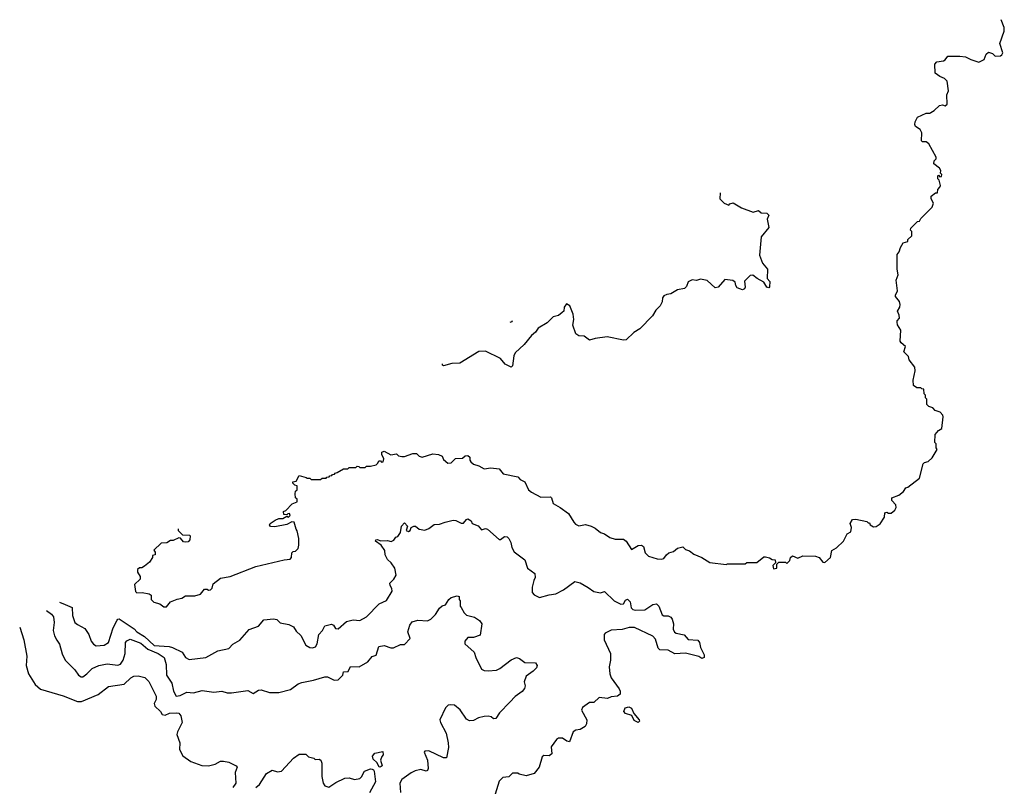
# Model space of a CAD drawing. Extents: x 2380107 to 2585170, y 384273 to 546161.
# Tile 9 of 256: x 2393468 to 2400753, y 467253 to 472920. Entities that reach past the tile are written whole.
import ezdxf

# ---------------------------------------------------------------- set-up
doc = ezdxf.new("R2010")
doc.units = 0

msp = doc.modelspace()

# ---------------------------------------------------------------- linework, layer by layer
at = {"layer": '0CON05XD'}
for points in [[(2394640, 469157.2), (2394640, 469145), (2394671.7, 469111.7), (2394725, 469110), (2394730, 469105), (2394727.5, 469075), (2394715, 469061.2), (2394695, 469056.7), (2394681.2, 469061.2), (2394658.3, 469088.3), (2394645, 469090), (2394605, 469070), (2394585, 469070), (2394557, 469053), (2394515, 469050), (2394461.7, 468998.3), (2394470, 468985), (2394470, 468965), (2394451.7, 468958.3), (2394450, 468945), (2394429.3, 468910.7), (2394390.7, 468879.3), (2394371.7, 468868.3), (2394355, 468867.5), (2394340, 468855), (2394340, 468835), (2394360, 468805), (2394360, 468785), (2394316.7, 468745), (2394325, 468692.5), (2394335, 468682.5), (2394375, 468686.7), (2394427, 468677), (2394440, 468665), (2394440, 468635), (2394460, 468615), (2394505, 468602.5), (2394535, 468580), (2394555, 468580), (2394583, 468617), (2394633, 468637), (2394667, 468643), (2394695, 468660), (2394765, 468660), (2394805, 468672.5), (2394835, 468710), (2394855, 468710), (2394865, 468702.5), (2394880, 468705), (2394891.7, 468718.3), (2394900.7, 468749.3), (2394955, 468792.5), (2395025, 468803.3), (2395215, 468876.7), (2395425, 468927.5), (2395468.3, 468931.7), (2395480, 468945), (2395481.7, 468978.3), (2395491.7, 468988.3), (2395508.3, 468991.7), (2395528.3, 469011.7), (2395532.5, 469035), (2395532.5, 469085), (2395521.7, 469141.7), (2395513, 469153), (2395500, 469205), (2395480.7, 469209.3), (2395445, 469187.5), (2395355, 469170), (2395323.6, 469173.6), (2395317.5, 469185), (2395322.5, 469195), (2395359.3, 469220.7), (2395385, 469232.5), (2395415, 469232.5), (2395445, 469250), (2395457, 469243), (2395470, 469255), (2395465, 469270), (2395451.7, 469268.3), (2395445, 469260), (2395421.7, 469261.7), (2395420, 469285), (2395438.3, 469291.7), (2395485, 469340), (2395520, 469355), (2395520, 469375), (2395510, 469385), (2395507.5, 469415), (2395510, 469435), (2395520, 469445), (2395520, 469475), (2395505, 469480), (2395490, 469495), (2395490, 469505), (2395515, 469510), (2395535, 469550), (2395587, 469537), (2395595, 469530), (2395615, 469530), (2395625, 469520), (2395695, 469520), (2395705, 469530), (2395735, 469530), (2395741.7, 469538.3), (2395758.3, 469541.7), (2395761.7, 469548.3), (2395778.3, 469551.7), (2395781.7, 469558.3), (2395798.3, 469561.7), (2395801.7, 469568.3), (2395818.3, 469571.7), (2395865, 469600), (2395895, 469600), (2395905, 469610), (2395955, 469610), (2395965, 469620), (2395978.3, 469618.3), (2395985, 469610), (2396025, 469610), (2396035, 469620), (2396065, 469620), (2396105, 469630), (2396118.3, 469641.7), (2396125, 469660), (2396138.3, 469658.3), (2396145, 469650), (2396158.3, 469651.7), (2396162.5, 469675), (2396146.7, 469705), (2396147, 469723), (2396165, 469731.2), (2396215, 469702.5), (2396255, 469710), (2396270, 469695), (2396295, 469690), (2396315, 469690), (2396377, 469713), (2396405, 469712.5), (2396425, 469692.5), (2396445, 469686.7), (2396525, 469710), (2396566.4, 469706.4), (2396593, 469693), (2396605, 469670), (2396635, 469642.5), (2396660, 469645), (2396693, 469677), (2396745, 469680), (2396765, 469696.7), (2396785, 469697.5), (2396797.5, 469685), (2396797.5, 469665), (2396805, 469652.5), (2396825, 469633.3), (2396865, 469623.3), (2396905, 469598.8), (2396955, 469606.7), (2397015, 469600), (2397045, 469563.3), (2397155, 469540), (2397171.2, 469521.2), (2397205, 469503.3), (2397232.5, 469445), (2397255, 469427.5), (2397325, 469391.2), (2397395, 469393.3), (2397403.3, 469385), (2397414.1, 469344.1), (2397467.5, 469315), (2397529.3, 469269.3), (2397567.5, 469205), (2397581.7, 469191.7), (2397605, 469177.5), (2397655, 469187.5), (2397696.4, 469176.4), (2397725, 469162.5), (2397765, 469130), (2397795, 469120), (2397835, 469092.5), (2397875, 469080), (2397935, 469080), (2397956.1, 469066.1), (2397993.8, 469003.8), (2398045, 469033.3), (2398070, 469035), (2398083.3, 469025), (2398095, 468980), (2398120, 468955), (2398183.6, 468933.6), (2398215, 468931.2), (2398235, 468937.5), (2398253.3, 468965), (2398271.7, 468978.3), (2398305, 468990), (2398335, 469013.3), (2398373.6, 469023.6), (2398395, 469002.5), (2398423.9, 468993.9), (2398455, 468970), (2398514, 468944), (2398575, 468907.5), (2398695, 468892.5), (2398705, 468897.5), (2398835, 468897.5), (2398847, 468907), (2398921.7, 468908.3), (2398975, 468950), (2398985, 468950), (2399015, 468942.5), (2399035, 468930), (2399058.3, 468928.3), (2399060, 468905), (2399040, 468885), (2399045, 468860), (2399070, 468865), (2399070, 468895), (2399085, 468910), (2399135, 468910), (2399145, 468900), (2399167, 468923), (2399170, 468945), (2399185, 468957.5), (2399225, 468940), (2399263.3, 468956.7), (2399355, 468953.3), (2399383.6, 468943.6), (2399410.7, 468910.7), (2399425, 468907.5), (2399467.5, 468945), (2399477.5, 468995), (2399512.5, 469015), (2399562.5, 469065), (2399590.7, 469119.3), (2399617.5, 469135), (2399622.5, 469165), (2399612.5, 469195), (2399630, 469225), (2399655, 469227.5), (2399735, 469210), (2399745, 469200), (2399755, 469200), (2399760, 469185), (2399785, 469170), (2399805, 469172.5), (2399835, 469192.5), (2399867, 469243), (2399870, 469275), (2399885, 469280), (2399895, 469272.5), (2399915, 469273.3), (2399942.5, 469295), (2399952.5, 469315), (2399950, 469335), (2399920, 469365), (2399920, 469385), (2399973.6, 469406.4), (2400006.4, 469433.6), (2400025, 469460), (2400040, 469465), (2400125, 469530), (2400153, 469637), (2400163, 469647), (2400190, 469655), (2400218.3, 469681.7), (2400257, 469743), (2400250, 469755), (2400250, 469785), (2400240, 469795), (2400242.5, 469855), (2400267, 469883), (2400291.7, 469898.3), (2400300, 469985), (2400297, 469997), (2400278.3, 470018.3), (2400241.7, 470031.7), (2400225, 470050), (2400195, 470060), (2400180, 470075), (2400180, 470115), (2400170, 470125), (2400170, 470145), (2400160, 470155), (2400158.3, 470188.3), (2400141.7, 470191.7), (2400135, 470200), (2400105, 470200), (2400080, 470215), (2400077.5, 470255), (2400093.3, 470325), (2400091.7, 470351.7), (2400050, 470405), (2400045, 470430), (2400010, 470465), (2400022.5, 470505), (2399990.7, 470530.7), (2399983.6, 470543.6), (2399987.5, 470625), (2399962.5, 470665), (2399960, 470685), (2399960, 470695), (2399976.4, 470713.6), (2399976.2, 470735), (2399963.3, 470765), (2399981.2, 470795), (2399983.3, 470815), (2399977.7, 470837.7), (2399947.5, 470875), (2399947.5, 470885), (2399963, 470917), (2399953.3, 470995), (2399967.5, 471035), (2399960, 471075), (2399960, 471185), (2399976.2, 471203.8), (2399984.2, 471235.8), (2400005, 471270), (2400038.3, 471281.7), (2400040, 471295), (2400068.3, 471321.7), (2400070, 471355), (2400060, 471365), (2400061.7, 471378.3), (2400111.7, 471428.3), (2400125, 471430), (2400135, 471450), (2400220, 471535), (2400230, 471565), (2400212.5, 471595), (2400212.5, 471615), (2400245, 471640), (2400258.3, 471641.7), (2400260, 471665), (2400277, 471683), (2400280, 471695), (2400270, 471735), (2400260, 471745), (2400260, 471765), (2400265, 471770), (2400275, 471760), (2400288.3, 471761.7), (2400290, 471775), (2400280, 471785), (2400282.5, 471805), (2400273, 471823), (2400232.5, 471855), (2400233, 471877), (2400248.3, 471891.7), (2400250, 471905), (2400195, 472002.5), (2400175, 472017.5), (2400148.3, 472018.3), (2400140, 472025), (2400142.5, 472085), (2400129.3, 472109.3), (2400095, 472130), (2400090, 472145), (2400092.5, 472165), (2400110.7, 472199.3), (2400175, 472230), (2400205, 472230), (2400210, 472235), (2400235, 472250), (2400273, 472287), (2400295, 472290), (2400315, 472282.5), (2400330, 472295), (2400327.5, 472365), (2400340, 472395), (2400330, 472465), (2400310, 472485), (2400275, 472500), (2400242.5, 472525), (2400238.3, 472591.7), (2400255, 472610), (2400303.3, 472616.7), (2400316.4, 472623.6), (2400335, 472650), (2400425, 472652), (2400467, 472647), (2400505, 472626.7), (2400565, 472607.5), (2400603, 472627), (2400620, 472665), (2400635, 472680), (2400665, 472670), (2400685, 472650), (2400725, 472652.5), (2400735, 472660), (2400742.5, 472675), (2400720, 472745), (2400752.5, 472835), (2400753, 472863), (2400728.7, 472920.4)], [(2398651.4, 471641.6), (2398647.5, 471595), (2398680, 471565), (2398715, 471550), (2398721.7, 471558.3), (2398747, 471567), (2398809.3, 471529.3), (2398895, 471497.5), (2398935, 471510), (2398955, 471492.5), (2398995, 471490), (2399010, 471475), (2398997.5, 471445), (2399010, 471385), (2398953.3, 471315), (2398940.7, 471180.7), (2398965, 471120), (2399000, 471075), (2398998.3, 471008.3), (2399017.5, 470985), (2399016.7, 470945), (2399011.7, 470938.3), (2398995, 470942.5), (2398975, 470980), (2398925, 471007.5), (2398893, 471033), (2398871.7, 471028.3), (2398831.7, 470988.3), (2398836.1, 470943.9), (2398830, 470930), (2398815, 470923.8), (2398777.3, 470937.3), (2398766.2, 470955), (2398760.7, 470980.7), (2398745, 470992.5), (2398685, 471000), (2398635.8, 470944.2), (2398615, 470938.8), (2398555, 470992.5), (2398505, 471002.5), (2398475, 470992.5), (2398443.6, 470996.4), (2398415, 470982.5), (2398401.2, 470948.8), (2398387, 470933), (2398336.1, 470923.9), (2398285, 470893.3), (2398255, 470890), (2398235, 470880), (2398223.8, 470865), (2398222.5, 470835), (2398207.5, 470805), (2398175.9, 470774.1), (2398149.5, 470730.5), (2398055.9, 470634.1), (2398011.7, 470608.3), (2397955, 470553.3), (2397935, 470552), (2397815, 470576.2), (2397725.7, 470564.3), (2397685, 470552), (2397645, 470580), (2397605, 470582.5), (2397582.5, 470597.5), (2397561.2, 470661.2), (2397568, 470705), (2397563.9, 470743.9), (2397537.5, 470805), (2397515, 470820), (2397497.5, 470795), (2397493.3, 470766.7), (2397482.5, 470755), (2397455, 470733.8), (2397415, 470723.3), (2397370.5, 470679.5), (2397305, 470640), (2397285, 470610), (2397254.6, 470585.4), (2397201.2, 470518.8), (2397135, 470458.8), (2397124.3, 470435), (2397115, 470362.5), (2397105, 470351.2), (2397060.8, 470375), (2397025, 470416), (2396915, 470468.8), (2396865, 470466.2), (2396725, 470380), (2396665, 470378), (2396605, 470362.5), (2396597.5, 470367.5), (2396597.1, 470376.9)], [(2397097, 470684.7), (2397111.7, 470688.3), (2397114.9, 470695.7)], [(2393763.4, 468613.2), (2393804.2, 468595.8), (2393856.2, 468575), (2393858.6, 468515), (2393876, 468465), (2393895, 468448), (2393949.5, 468419.5), (2393978.8, 468375), (2393996.7, 468325), (2394015, 468303.3), (2394035, 468292), (2394094.1, 468295.9), (2394125, 468316.7), (2394160, 468425), (2394189.3, 468480.7), (2394195, 468488.8), (2394205, 468490), (2394315, 468417.5), (2394335, 468394.5), (2394390.5, 468360.5), (2394464.4, 468295), (2394575, 468285.9), (2394598.9, 468278.9), (2394670, 468245), (2394696, 468205), (2394721.1, 468191.1), (2394845, 468204.5), (2394933.8, 468255), (2395015, 468272.5), (2395045, 468304), (2395095.9, 468334.1), (2395167, 468413), (2395235, 468437.5), (2395275, 468482.5), (2395345, 468490), (2395370, 468485), (2395395, 468462.5), (2395459.3, 468449.3), (2395493, 468433), (2395515, 468400), (2395548.3, 468368.3), (2395585, 468297.5), (2395615, 468280), (2395635, 468276.7), (2395655.8, 468284.2), (2395670, 468305), (2395681.2, 468375), (2395708.8, 468405), (2395725, 468440), (2395775, 468452.5), (2395788.8, 468445), (2395805, 468420), (2395825, 468416.7), (2395885, 468471.2), (2395935, 468483.3), (2395985, 468478.8), (2396034.1, 468505.9), (2396128.3, 468601.7), (2396183, 468627), (2396223.3, 468695), (2396222.5, 468715), (2396208.3, 468738.3), (2396207.5, 468755), (2396237.5, 468785), (2396253.3, 468815), (2396243.3, 468865), (2396216.7, 468905), (2396189.3, 468929.3), (2396172.5, 468965), (2396168.8, 468995), (2396143.3, 469035), (2396100, 469065), (2396104.4, 469075.6), (2396115, 469078), (2396136.7, 469066.7), (2396189.3, 469069.3), (2396217, 469063), (2396236.4, 469073.6), (2396250, 469095), (2396265, 469100), (2396285, 469130), (2396292.5, 469175), (2396315, 469200), (2396337.5, 469175), (2396327.5, 469145), (2396345, 469137.5), (2396357.5, 469145), (2396363.6, 469166.4), (2396385, 469176.7), (2396396.1, 469176.1), (2396425, 469153.3), (2396465, 469146.7), (2396495, 469158.8), (2396535, 469187.5), (2396575, 469190), (2396615, 469206.7), (2396675, 469220), (2396695, 469217.5), (2396735, 469197.5), (2396751.7, 469198.3), (2396774.1, 469225.9), (2396785, 469230), (2396807.5, 469215), (2396817, 469197), (2396859.3, 469179.3), (2396885, 469150), (2396915, 469160), (2396930, 469155), (2397015, 469077.5), (2397025, 469077.5), (2397055, 469100), (2397075, 469096.2), (2397086.7, 469085), (2397102.5, 469055), (2397108.3, 469018.3), (2397127, 468987), (2397205, 468926.7), (2397225.8, 468865.8), (2397280, 468825), (2397283, 468797), (2397271.2, 468775), (2397260, 468725), (2397260, 468685), (2397275, 468667.5), (2397315, 468647.5), (2397385, 468668.8), (2397435, 468676.2), (2397492.5, 468705), (2397575, 468766.7), (2397615, 468756), (2397675, 468723.3), (2397715, 468692), (2397765, 468683.3), (2397795, 468692.5), (2397867.5, 468625), (2397915, 468600), (2397935, 468602.5), (2397950.5, 468629.5), (2397965, 468636.2), (2397985, 468617.5), (2397992.9, 468572.9), (2398005, 468560.8), (2398025, 468554.3), (2398092.3, 468557.7), (2398152.3, 468597.7), (2398180.7, 468600.7), (2398196.2, 468585), (2398220.7, 468520.7), (2398235, 468512.5), (2398265, 468512.5), (2398285, 468502.5), (2398295, 468487.5), (2398306, 468455), (2398304.1, 468414.1), (2398312.3, 468392.3), (2398325, 468384), (2398385, 468372.5), (2398415, 468337.5), (2398485, 468332.5), (2398497.5, 468315), (2398505, 468280), (2398532.5, 468225), (2398532.5, 468205), (2398515, 468198.8), (2398492.3, 468212.3), (2398395, 468236.2), (2398315, 468232.5), (2398265, 468260), (2398205, 468262.5), (2398193.3, 468275), (2398171.2, 468341.2), (2398152.7, 468362.7), (2398016.1, 468426.1), (2397976.4, 468426.4), (2397925, 468411.2), (2397843.6, 468406.4), (2397800, 468385), (2397792.5, 468375), (2397793.3, 468335), (2397840, 468235), (2397840, 468185), (2397830, 468135), (2397833.3, 468085), (2397843.3, 468055), (2397904.2, 467974.2), (2397912, 467955), (2397910, 467935), (2397891.1, 467918.9), (2397845, 467913.3), (2397818.3, 467901.7), (2397755, 467910), (2397715, 467872.5), (2397685, 467872.5), (2397633.4, 467836.6), (2397626, 467815), (2397663.3, 467745), (2397662.5, 467715), (2397652.5, 467695), (2397615, 467672.5), (2397583, 467667), (2397563.6, 467656.4), (2397535, 467582.5), (2397516.7, 467586.7), (2397485, 467607.5), (2397455, 467607.5), (2397440.7, 467599.3), (2397400, 467545), (2397406, 467494), (2397385, 467477.5), (2397345, 467480), (2397335, 467470), (2397312.5, 467395), (2397275, 467347.5), (2397215, 467330), (2397163, 467343), (2397155, 467350), (2397115, 467350), (2397087, 467323), (2397043, 467317), (2397015, 467290), (2396976.4, 467163.6)], [(2393666.7, 468553.1), (2393703.8, 468525), (2393718, 468505), (2393724.2, 468465), (2393716.2, 468405), (2393726.1, 468366.1), (2393744, 468334), (2393763.6, 468303.6), (2393782.7, 468232.7), (2393805.9, 468185.9), (2393876.2, 468115), (2393903.6, 468073.6), (2393923, 468063), (2393935, 468063.3), (2393965, 468083.8), (2394005.6, 468124.4), (2394055, 468145.6), (2394115, 468157.8), (2394195, 468149.2), (2394215, 468156), (2394232.9, 468185), (2394248.1, 468235), (2394250, 468315), (2394260.9, 468329.1), (2394285, 468340.8), (2394365, 468310.9), (2394416.6, 468266.6), (2394493.1, 468235), (2394536.7, 468205), (2394552.6, 468152.6), (2394554.4, 468075), (2394594.3, 468014.3), (2394607.5, 467955), (2394625, 467920), (2394655, 467923.1), (2394705, 467950), (2394755, 467944), (2394818.3, 467961.7), (2394905, 467950), (2394965, 467956.7), (2395003.9, 467943.9), (2395035, 467943.8), (2395155, 467960), (2395195, 467940), (2395235, 467962.5), (2395255, 467966.7), (2395317, 467947), (2395385, 467947.5), (2395471.7, 467968.3), (2395529.3, 468010.7), (2395555, 468021.2), (2395642.3, 468037.7), (2395725, 468063.3), (2395745, 468062.5), (2395795, 468037.5), (2395825, 468040), (2395860, 468075), (2395865, 468100), (2395899.3, 468100.7), (2395915, 468137.5), (2395980, 468135), (2396045, 468173.3), (2396075, 468213.3), (2396105, 468222.5), (2396125, 468286.7), (2396165, 468293.3), (2396215, 468277.5), (2396235, 468277.5), (2396285, 468300), (2396315, 468301.2), (2396356.7, 468345), (2396340, 468395), (2396353.8, 468445), (2396372.3, 468467.7), (2396415, 468480), (2396485, 468476.7), (2396510.7, 468489.3), (2396545, 468522.5), (2396575, 468570), (2396593.9, 468586.1), (2396617.5, 468595), (2396642.5, 468635), (2396661.7, 468648.3), (2396705, 468660), (2396720, 468655), (2396720, 468635), (2396727.5, 468625), (2396727.5, 468585), (2396733.6, 468573.6), (2396756.7, 468535), (2396775, 468517.5), (2396833.6, 468503.6), (2396869.3, 468479.3), (2396887.5, 468455), (2396875, 468370), (2396826.1, 468353.9), (2396785, 468352.5), (2396762.5, 468325), (2396762.5, 468305), (2396830, 468245), (2396842, 468205), (2396885, 468118.8), (2396905, 468109.2), (2396935, 468105.7), (2396995, 468112), (2397021.2, 468125), (2397105, 468186.9), (2397145, 468204), (2397165, 468198.8), (2397205, 468168), (2397285, 468166.7), (2397296.7, 468145), (2397290.7, 468129.3), (2397267.5, 468105), (2397215, 468067.5), (2397200, 468025), (2397207.5, 467995), (2397202.5, 467975), (2397185.9, 467954.1), (2397135, 467916.7), (2397094.1, 467875.9), (2397017.5, 467795), (2396990, 467755), (2396975, 467752.5), (2396955.9, 467765.9), (2396935, 467771.2), (2396905, 467768.8), (2396862, 467758), (2396825, 467740), (2396795, 467736.7), (2396775, 467750), (2396728.3, 467818.3), (2396685, 467852), (2396655, 467856), (2396638.3, 467851.7), (2396617.7, 467832.3), (2396576.7, 467745), (2396581.2, 467725), (2396623.8, 467645), (2396638.8, 467575), (2396640.7, 467539.3), (2396626.2, 467463.8), (2396605, 467463.8), (2396495, 467514), (2396465, 467512.5), (2396460, 467505), (2396485.6, 467445), (2396490, 467385), (2396485, 467370), (2396475, 467363.8), (2396435, 467376.2), (2396395, 467367.5), (2396365, 467353.3), (2396296.1, 467303.9), (2396281.2, 467275), (2396285.8, 467205.8)], [(2393468.3, 468430), (2393500, 468335), (2393520, 468215), (2393516.2, 468145), (2393533.8, 468085), (2393583.8, 468005), (2393621.7, 467971.7), (2393790.9, 467920.9), (2393895, 467880.8), (2393925, 467879.2), (2394048.5, 467931.5), (2394125, 467990.8), (2394241.2, 468008.8), (2394290, 468055), (2394312.3, 468067.7), (2394345, 468070), (2394395, 468057.5), (2394425, 468027.5), (2394478.3, 467918.3), (2394477.1, 467895), (2394464.4, 467865), (2394467.5, 467845), (2394511.2, 467805), (2394522.9, 467782.9), (2394545, 467778.8), (2394577.3, 467792.7), (2394625, 467797.1), (2394645, 467793.8), (2394661.2, 467775), (2394670, 467725), (2394635.8, 467655), (2394631.9, 467635), (2394651.9, 467575), (2394649.5, 467525), (2394675, 467478.1), (2394735, 467435.6), (2394815, 467406), (2394865.9, 467404.1), (2394915, 467416.7), (2394955, 467437.5), (2394975, 467437.5), (2395015, 467432.5), (2395070, 467405), (2395077.5, 467395), (2395063.3, 467355), (2395067.5, 467275), (2395046.4, 467243.6)], [(2398045, 467724.2), (2398015, 467740), (2397996.1, 467776.1), (2397950.3, 467790.3), (2397938.8, 467805), (2397948, 467832), (2397975, 467840.8), (2397995, 467831.2), (2398012.3, 467792.3), (2398052.5, 467745), (2398054, 467735), (2398045, 467724.2)], [(2395216.1, 467243.9), (2395242.5, 467265), (2395295, 467347.5), (2395337, 467373), (2395375, 467360), (2395405, 467363.8), (2395495, 467460), (2395535, 467490), (2395585, 467490), (2395605, 467470), (2395645, 467460), (2395655, 467450), (2395685, 467452.5), (2395696.4, 467446.4), (2395703, 467423), (2395703.8, 467325), (2395713.8, 467275), (2395726.4, 467256.4), (2395755, 467247.5), (2395807.9, 467282.1), (2395875, 467314.2), (2395905, 467315.6), (2395945, 467304), (2395985, 467311.2), (2395997.5, 467322.5), (2396020, 467365), (2396065, 467382), (2396075, 467380), (2396086.7, 467375), (2396091.2, 467365), (2396101.2, 467285), (2396057.5, 467205)], [(2396135, 467393.3), (2396127, 467397), (2396109.5, 467429.5), (2396082.7, 467452.7), (2396079.4, 467475), (2396095, 467497.5), (2396155, 467510), (2396157.5, 467485), (2396146.7, 467473.3), (2396137.5, 467445), (2396150, 467405), (2396135, 467393.3)]]:
    msp.add_lwpolyline(points, dxfattribs=at)

doc.saveas('drawing.dxf')
